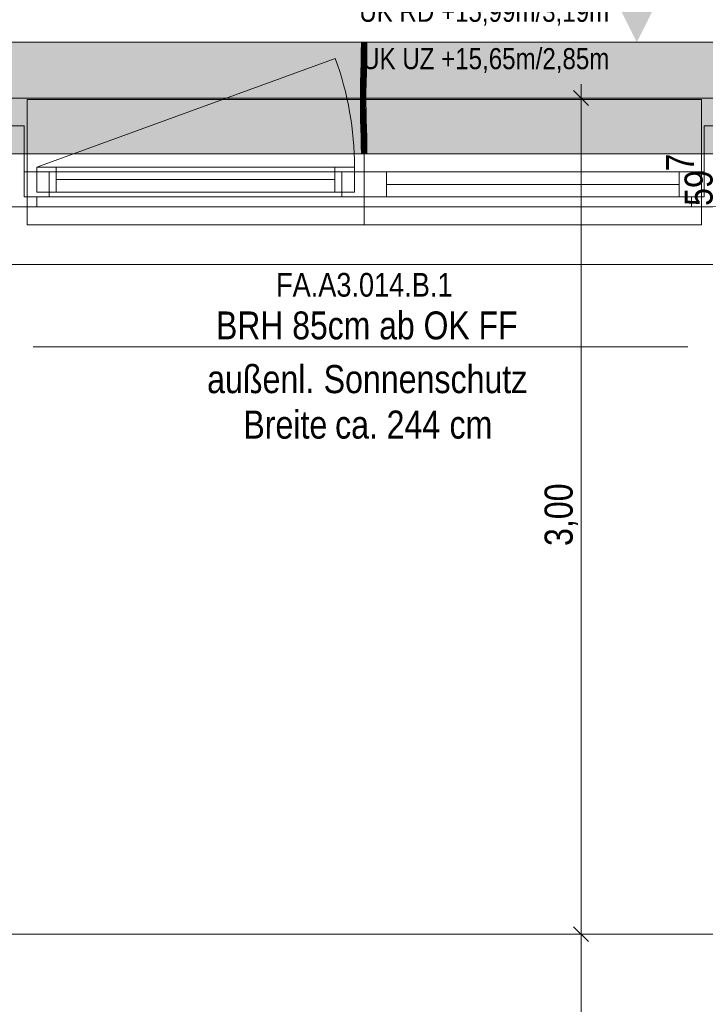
# Model space of a CAD drawing. Extents: x -620 to 300, y 62 to 1112.
# Tile 43 of 71: x -68 to -19, y 545 to 615. Entities that reach past the tile are written whole.
import ezdxf
from ezdxf.lldxf.tags import DXFTag

# ---------------------------------------------------------------- set-up
doc = ezdxf.new("R2010")
doc.units = 0
doc.layers.get('0').update_dxf_attribs({"lineweight": 13})
for name, color, linetype, lineweight, true_color in [('00_Beschriftung UZ', 3, 'Continuous', 13, 0x00ff00), ('30 -33 Aussenwände- 7 Fassade_ Elemente', 7, 'Continuous', 9, 0x00aacc), ('30 -35 Decken- 1 Konstruktion-Träger- Stahlbeton', 7, 'grob-A06GA1998I', 13, 0x33aa00), ('70 -72 Beschriftung- 1 Beschriftung allgemein', 7, 'Continuous', 9, 0xff6633), ('70 -76 Bemaßung- 2 Allgemein', 7, 'Continuous', 5, 0x6666cc), ('E_Leerrohr 20', 7, 'Continuous', 13, 0xcc0099), ('E_Leerrohr 20-Shading', 7, 'Continuous', 13, 0xcc0099), ('iwb_Schraffur_Unterzug', 7, 'Continuous', 5, 0xffffcc)]:
    doc.layers.add(name, color=color, linetype=linetype, lineweight=lineweight, true_color=true_color)
doc.layers.add('70 -71 Achsen- 1 Gebäudeachsen', color=7, linetype='STRICHPUNKT2-A06GA19A8I', lineweight=18)
doc.styles.get("Standard").update_dxf_attribs({"font": 'ARIALN.TTF'})
tags = doc.linetypes.add('grob-A06GA1998I', pattern=[14, 3, -8, 3]).pattern_tags.tags
tags[8:9] = [DXFTag(74, 4), DXFTag(75, 0), DXFTag(340, '0'), DXFTag(46, 0.0), DXFTag(50, 0.0), DXFTag(44, 0.0), DXFTag(45, 0.0)]
tags[6:7] = [DXFTag(74, 4), DXFTag(75, 0), DXFTag(340, '0'), DXFTag(46, 0.0), DXFTag(50, 0.0), DXFTag(44, 0.0), DXFTag(45, 0.0)]
tags[4:5] = [DXFTag(74, 4), DXFTag(75, 0), DXFTag(340, '0'), DXFTag(46, 0.0), DXFTag(50, 0.0), DXFTag(44, 0.0), DXFTag(45, 0.0)]
tags = doc.linetypes.add('STRICHPUNKT2', pattern=[12.7, 6.35, -3.175, 0, -3.175]).pattern_tags.tags
tags[10:11] = [DXFTag(74, 4), DXFTag(75, 0), DXFTag(340, '0'), DXFTag(46, 0.0), DXFTag(50, 0.0), DXFTag(44, 0.0), DXFTag(45, 0.0)]
tags[8:9] = [DXFTag(74, 4), DXFTag(75, 0), DXFTag(340, '0'), DXFTag(46, 0.0), DXFTag(50, 0.0), DXFTag(44, 0.0), DXFTag(45, 0.0)]
tags[6:7] = [DXFTag(74, 4), DXFTag(75, 0), DXFTag(340, '0'), DXFTag(46, 0.0), DXFTag(50, 0.0), DXFTag(44, 0.0), DXFTag(45, 0.0)]
tags[4:5] = [DXFTag(74, 4), DXFTag(75, 0), DXFTag(340, '0'), DXFTag(46, 0.0), DXFTag(50, 0.0), DXFTag(44, 0.0), DXFTag(45, 0.0)]
tags = doc.linetypes.add('STRICHPUNKT2-A06GA19A8I', pattern=[12.7, 6.35, -3.175, 0, -3.175]).pattern_tags.tags
tags[10:11] = [DXFTag(74, 4), DXFTag(75, 0), DXFTag(340, '0'), DXFTag(46, 0.0), DXFTag(50, 0.0), DXFTag(44, 0.0), DXFTag(45, 0.0)]
tags[8:9] = [DXFTag(74, 4), DXFTag(75, 0), DXFTag(340, '0'), DXFTag(46, 0.0), DXFTag(50, 0.0), DXFTag(44, 0.0), DXFTag(45, 0.0)]
tags[6:7] = [DXFTag(74, 4), DXFTag(75, 0), DXFTag(340, '0'), DXFTag(46, 0.0), DXFTag(50, 0.0), DXFTag(44, 0.0), DXFTag(45, 0.0)]
tags[4:5] = [DXFTag(74, 4), DXFTag(75, 0), DXFTag(340, '0'), DXFTag(46, 0.0), DXFTag(50, 0.0), DXFTag(44, 0.0), DXFTag(45, 0.0)]

# ---------------------------------------------------------------- blocks, each defined once
blk = doc.blocks.new('Shading-A06GA1878I', base_point=(-43.538, 610.71))
at = {"layer": 'E_Leerrohr 20-Shading', "color": 224, "true_color": 0x8d0069}
for points in [[(-43.819, 613.614), (-43.877, 613.614), (-43.825, 612.891), (-43.884, 612.892)], [(-43.522, 613.614), (-43.536, 613.614), (-43.53, 612.886), (-43.542, 612.887)], [(-43.488, 612.886), (-43.477, 613.614), (-43.53, 612.886), (-43.522, 613.614)], [(-43.484, 612.886), (-43.477, 613.614), (-43.488, 612.886)], [(-43.825, 612.891), (-43.884, 612.892), (-43.842, 612.167), (-43.899, 612.169)], [(-43.84, 612.167), (-43.825, 612.891), (-43.842, 612.167)], [(-43.53, 612.886), (-43.542, 612.887), (-43.55, 612.16), (-43.558, 612.161)], [(-43.55, 612.16), (-43.534, 612.16), (-43.53, 612.886), (-43.512, 612.886)], [(-43.534, 612.16), (-43.514, 612.159), (-43.512, 612.886), (-43.488, 612.886)], [(-43.499, 612.159), (-43.484, 612.886), (-43.514, 612.159), (-43.488, 612.886)], [(-43.842, 612.167), (-43.899, 612.169), (-43.865, 611.443), (-43.919, 611.444)], [(-43.865, 611.443), (-43.861, 611.443), (-43.842, 612.167), (-43.84, 612.167)], [(-43.861, 611.443), (-43.86, 611.443), (-43.84, 612.167)], [(-43.55, 612.16), (-43.558, 612.161), (-43.575, 611.435), (-43.577, 611.435)], [(-43.55, 612.16), (-43.575, 611.435), (-43.549, 612.16), (-43.572, 611.435)], [(-43.572, 611.435), (-43.561, 611.435), (-43.549, 612.16), (-43.534, 612.16)], [(-43.561, 611.435), (-43.548, 611.435), (-43.534, 612.16), (-43.514, 612.159)], [(-43.519, 611.434), (-43.499, 612.159), (-43.548, 611.435), (-43.514, 612.159)], [(-43.938, 610.719), (-43.873, 611.169), (-43.919, 611.444), (-43.865, 611.443)], [(-43.888, 610.718), (-43.882, 610.848), (-43.938, 610.719), (-43.873, 611.169)], [(-43.879, 610.718), (-43.866, 611.217), (-43.888, 610.718)], [(-43.873, 611.169), (-43.882, 610.848), (-43.867, 611.207), (-43.869, 611.153)], [(-43.865, 611.443), (-43.873, 611.169), (-43.861, 611.443), (-43.867, 611.207)], [(-43.869, 611.153), (-43.866, 611.217), (-43.867, 611.207)], [(-43.867, 611.207), (-43.866, 611.217), (-43.861, 611.443), (-43.86, 611.443)], [(-43.584, 611.174), (-43.596, 610.711), (-43.583, 611.064), (-43.594, 610.711)], [(-43.575, 611.435), (-43.584, 611.174), (-43.572, 611.435), (-43.583, 611.064)], [(-43.575, 611.435), (-43.577, 611.435), (-43.584, 611.174)], [(-43.583, 611.064), (-43.582, 610.868), (-43.572, 611.435), (-43.561, 611.435)], [(-43.582, 610.868), (-43.58, 610.711), (-43.561, 611.435), (-43.548, 611.435)], [(-43.538, 610.71), (-43.519, 611.434), (-43.58, 610.711), (-43.548, 611.435)], [(-43.888, 610.718), (-43.938, 610.719), (-43.912, 609.991), (-43.951, 609.992)], [(-43.893, 609.991), (-43.879, 610.718), (-43.912, 609.991), (-43.888, 610.718)], [(-43.607, 609.988), (-43.587, 610.711), (-43.61, 609.988), (-43.594, 610.711)], [(-43.594, 610.711), (-43.596, 610.711), (-43.61, 609.988)], [(-43.603, 609.988), (-43.58, 610.711), (-43.607, 609.988), (-43.587, 610.711)], [(-43.602, 609.988), (-43.58, 610.711), (-43.593, 610.316)], [(-43.602, 609.988), (-43.551, 609.987), (-43.58, 610.711), (-43.538, 610.71)], [(-43.594, 610.711), (-43.587, 610.711), (-43.583, 611.064), (-43.582, 610.868)], [(-43.587, 610.711), (-43.58, 610.711), (-43.582, 610.868)], [(-43.914, 609.63), (-43.912, 609.991), (-43.953, 609.631), (-43.951, 609.992)], [(-43.896, 609.264), (-43.893, 609.991), (-43.917, 609.264), (-43.912, 609.991)], [(-43.606, 609.625), (-43.603, 609.988), (-43.611, 609.625), (-43.607, 609.988)], [(-43.611, 609.625), (-43.607, 609.988), (-43.611, 609.625), (-43.61, 609.988)], [(-43.606, 609.625), (-43.553, 609.624), (-43.602, 609.988), (-43.551, 609.987)], [(-43.606, 609.625), (-43.602, 609.988), (-43.606, 609.698)], [(-43.602, 609.988), (-43.603, 609.988), (-43.606, 609.698)], [(-43.603, 609.988), (-43.602, 609.988), (-43.593, 610.316)], [(-43.917, 609.264), (-43.914, 609.63), (-43.954, 609.264), (-43.953, 609.631)], [(-43.917, 609.264), (-43.954, 609.264), (-43.903, 608.654), (-43.946, 608.653)], [(-43.888, 608.654), (-43.896, 609.264), (-43.903, 608.654), (-43.917, 609.264)], [(-43.613, 609.265), (-43.61, 609.265), (-43.612, 609.463), (-43.61, 609.325)], [(-43.611, 609.625), (-43.612, 609.463), (-43.606, 609.625), (-43.61, 609.325)], [(-43.612, 609.463), (-43.611, 609.625), (-43.611, 609.625)], [(-43.61, 609.265), (-43.609, 609.265), (-43.61, 609.325)], [(-43.595, 608.659), (-43.609, 609.265), (-43.605, 608.659), (-43.61, 609.265)], [(-43.609, 609.265), (-43.554, 609.266), (-43.606, 609.625), (-43.553, 609.624)], [(-43.547, 608.66), (-43.554, 609.266), (-43.595, 608.659), (-43.609, 609.265)], [(-43.903, 608.654), (-43.946, 608.653), (-43.878, 608.044), (-43.932, 608.042)], [(-43.873, 608.044), (-43.888, 608.654), (-43.878, 608.044), (-43.903, 608.654)], [(-43.595, 608.659), (-43.605, 608.659), (-43.57, 608.052), (-43.59, 608.052)], [(-43.532, 608.053), (-43.547, 608.66), (-43.57, 608.052), (-43.595, 608.659)], [(-43.932, 608.042), (-43.91, 607.875), (-43.878, 608.044), (-43.869, 607.875)], [(-43.91, 607.875), (-43.932, 608.042), (-43.927, 607.875)], [(-43.913, 607.434), (-43.855, 607.435), (-43.927, 607.875), (-43.91, 607.875)], [(-43.91, 607.875), (-43.855, 607.435), (-43.869, 607.875), (-43.866, 607.806)], [(-43.866, 607.806), (-43.873, 608.044), (-43.878, 608.044)], [(-43.561, 607.878), (-43.57, 608.052), (-43.585, 607.877), (-43.59, 608.052)], [(-43.539, 607.445), (-43.561, 607.878), (-43.572, 607.444), (-43.585, 607.877)], [(-43.527, 607.878), (-43.532, 608.053), (-43.561, 607.878), (-43.57, 608.052)], [(-43.539, 607.445), (-43.514, 607.445), (-43.561, 607.878), (-43.527, 607.878)], [(-43.855, 607.435), (-43.913, 607.434), (-43.837, 606.827), (-43.896, 606.826)], [(-43.539, 607.445), (-43.572, 607.444), (-43.509, 606.836), (-43.555, 606.834)], [(-43.496, 606.836), (-43.514, 607.445), (-43.509, 606.836), (-43.539, 607.445)], [(-43.837, 606.827), (-43.896, 606.826), (-43.825, 606.22), (-43.883, 606.219)], [(-43.825, 606.22), (-43.883, 606.219), (-43.823, 605.614), (-43.877, 605.614)], [(-43.824, 606.22), (-43.837, 606.827), (-43.825, 606.22), (-43.837, 606.827)], [(-43.819, 605.614), (-43.824, 606.22), (-43.823, 605.614), (-43.825, 606.22)], [(-43.509, 606.836), (-43.555, 606.834), (-43.486, 606.225), (-43.541, 606.224)], [(-43.477, 605.614), (-43.486, 606.225), (-43.536, 605.614), (-43.541, 606.224)], [(-43.483, 606.225), (-43.496, 606.836), (-43.486, 606.225), (-43.509, 606.836)], [(-43.477, 605.614), (-43.483, 606.225), (-43.486, 606.225)]]:
    blk.add_solid(points, dxfattribs=at)
at = {"layer": 'E_Leerrohr 20-Shading', "color": 222, "true_color": 0xc40093}
for points in [[(-43.712, 613.614), (-43.819, 613.614), (-43.712, 612.889), (-43.825, 612.891)], [(-43.684, 612.889), (-43.677, 613.614), (-43.712, 612.889), (-43.712, 613.614)], [(-43.677, 613.614), (-43.684, 612.889), (-43.679, 612.889)], [(-43.673, 612.889), (-43.677, 613.614), (-43.679, 612.889)], [(-43.542, 612.887), (-43.536, 613.614), (-43.673, 612.889), (-43.677, 613.614)], [(-43.78, 612.89), (-43.825, 612.891), (-43.777, 612.166), (-43.84, 612.167)], [(-43.717, 612.164), (-43.712, 612.889), (-43.777, 612.166), (-43.78, 612.89)], [(-43.699, 612.164), (-43.684, 612.889), (-43.717, 612.164), (-43.712, 612.889)], [(-43.684, 612.889), (-43.699, 612.164), (-43.694, 612.164)], [(-43.684, 612.164), (-43.679, 612.889), (-43.694, 612.164), (-43.684, 612.889)], [(-43.662, 612.163), (-43.673, 612.889), (-43.684, 612.164), (-43.679, 612.889)], [(-43.558, 612.161), (-43.542, 612.887), (-43.662, 612.163), (-43.673, 612.889)], [(-43.777, 612.166), (-43.84, 612.167), (-43.776, 611.441), (-43.86, 611.443)], [(-43.776, 611.441), (-43.732, 611.439), (-43.777, 612.166), (-43.72, 612.164)], [(-43.732, 611.439), (-43.723, 611.439), (-43.72, 612.164), (-43.717, 612.164)], [(-43.719, 611.439), (-43.699, 612.164), (-43.723, 611.439), (-43.717, 612.164)], [(-43.694, 612.164), (-43.699, 612.164), (-43.707, 611.439), (-43.719, 611.439)], [(-43.689, 611.438), (-43.684, 612.164), (-43.707, 611.439), (-43.694, 612.164)], [(-43.648, 611.437), (-43.662, 612.163), (-43.689, 611.438), (-43.684, 612.164)], [(-43.577, 611.435), (-43.558, 612.161), (-43.648, 611.437), (-43.662, 612.163)], [(-43.866, 611.217), (-43.879, 610.718), (-43.857, 610.717)], [(-43.86, 611.443), (-43.866, 611.217), (-43.776, 611.441), (-43.775, 611.358)], [(-43.775, 611.358), (-43.866, 611.217), (-43.775, 610.859)], [(-43.857, 610.717), (-43.774, 610.715), (-43.866, 611.217), (-43.775, 610.859)], [(-43.776, 611.441), (-43.775, 611.358), (-43.732, 611.439), (-43.732, 611.426)], [(-43.732, 611.426), (-43.775, 611.358), (-43.743, 610.734), (-43.775, 610.859)], [(-43.738, 610.714), (-43.723, 611.439), (-43.743, 610.734), (-43.732, 611.426)], [(-43.723, 611.439), (-43.738, 610.714), (-43.726, 611.175)], [(-43.726, 611.175), (-43.738, 610.714), (-43.723, 611.175), (-43.734, 610.714)], [(-43.734, 610.714), (-43.72, 610.714), (-43.723, 611.175), (-43.712, 611.175)], [(-43.732, 611.426), (-43.723, 611.439), (-43.732, 611.439)], [(-43.726, 611.175), (-43.719, 611.439), (-43.723, 611.439)], [(-43.726, 611.175), (-43.712, 611.175), (-43.719, 611.439), (-43.707, 611.439)], [(-43.72, 610.714), (-43.695, 610.713), (-43.712, 611.175), (-43.691, 611.175)], [(-43.712, 611.175), (-43.691, 611.175), (-43.707, 611.439), (-43.689, 611.438)], [(-43.695, 610.713), (-43.635, 610.712), (-43.691, 611.175), (-43.643, 611.174)], [(-43.643, 611.174), (-43.648, 611.437), (-43.691, 611.175), (-43.689, 611.438)], [(-43.584, 611.174), (-43.577, 611.435), (-43.643, 611.174), (-43.648, 611.437)], [(-43.635, 610.712), (-43.596, 610.711), (-43.643, 611.174), (-43.584, 611.174)], [(-43.857, 610.717), (-43.879, 610.718), (-43.847, 609.991), (-43.893, 609.991)], [(-43.847, 609.991), (-43.77, 609.99), (-43.857, 610.717), (-43.774, 610.715)], [(-43.775, 610.859), (-43.774, 610.715), (-43.743, 610.734), (-43.743, 610.714)], [(-43.774, 610.715), (-43.77, 609.99), (-43.743, 610.714), (-43.751, 609.99)], [(-43.751, 609.99), (-43.738, 610.714), (-43.743, 610.714)], [(-43.734, 610.714), (-43.738, 610.714), (-43.748, 609.99), (-43.751, 609.99)], [(-43.73, 609.989), (-43.72, 610.714), (-43.748, 609.99), (-43.734, 610.714)], [(-43.743, 610.714), (-43.738, 610.714), (-43.743, 610.734)], [(-43.699, 609.989), (-43.695, 610.713), (-43.73, 609.989), (-43.72, 610.714)], [(-43.625, 609.988), (-43.635, 610.712), (-43.699, 609.989), (-43.695, 610.713)], [(-43.625, 609.988), (-43.618, 609.988), (-43.635, 610.712), (-43.597, 610.711)], [(-43.618, 609.988), (-43.61, 609.988), (-43.597, 610.711), (-43.596, 610.711)], [(-43.847, 609.991), (-43.893, 609.991), (-43.845, 609.265), (-43.896, 609.264)], [(-43.847, 609.991), (-43.846, 609.629), (-43.77, 609.99), (-43.766, 609.628)], [(-43.77, 609.99), (-43.766, 609.628), (-43.751, 609.99), (-43.753, 609.628)], [(-43.735, 609.265), (-43.73, 609.989), (-43.753, 609.628), (-43.748, 609.99)], [(-43.748, 609.99), (-43.751, 609.99), (-43.753, 609.628)], [(-43.7, 609.462), (-43.699, 609.989), (-43.733, 609.461), (-43.73, 609.989)], [(-43.624, 609.463), (-43.625, 609.988), (-43.7, 609.462), (-43.699, 609.989)], [(-43.624, 609.463), (-43.61, 609.988), (-43.625, 609.988)], [(-43.624, 609.463), (-43.615, 609.463), (-43.61, 609.988), (-43.611, 609.625)], [(-43.845, 609.265), (-43.896, 609.264), (-43.85, 608.654), (-43.888, 608.654)], [(-43.85, 608.654), (-43.748, 608.656), (-43.845, 609.265), (-43.761, 609.265)], [(-43.846, 609.629), (-43.845, 609.265), (-43.766, 609.628), (-43.761, 609.265)], [(-43.762, 609.628), (-43.766, 609.628), (-43.758, 609.265), (-43.761, 609.265)], [(-43.753, 609.628), (-43.762, 609.628), (-43.754, 609.265), (-43.758, 609.265)], [(-43.761, 609.265), (-43.748, 608.656), (-43.758, 609.265), (-43.747, 608.656)], [(-43.747, 608.656), (-43.754, 609.265), (-43.758, 609.265)], [(-43.735, 609.265), (-43.753, 609.628), (-43.754, 609.265)], [(-43.735, 609.265), (-43.754, 609.265), (-43.733, 608.657), (-43.747, 608.656)], [(-43.735, 609.265), (-43.7, 609.265), (-43.733, 609.461), (-43.7, 609.462)], [(-43.698, 608.657), (-43.7, 609.265), (-43.733, 608.657), (-43.735, 609.265)], [(-43.7, 609.462), (-43.623, 609.369), (-43.624, 609.463)], [(-43.7, 609.462), (-43.7, 609.265), (-43.623, 609.369), (-43.625, 609.265)], [(-43.7, 609.265), (-43.698, 608.657), (-43.625, 609.265), (-43.626, 609.239)], [(-43.626, 609.239), (-43.698, 608.657), (-43.641, 608.658)], [(-43.623, 609.265), (-43.626, 609.239), (-43.637, 608.658), (-43.641, 608.658)], [(-43.623, 609.265), (-43.637, 608.658), (-43.624, 609.129)], [(-43.637, 608.658), (-43.628, 608.659), (-43.624, 609.129)], [(-43.628, 608.659), (-43.62, 609.265), (-43.624, 609.129)], [(-43.62, 609.265), (-43.628, 608.659), (-43.613, 609.265), (-43.618, 608.659)], [(-43.626, 609.239), (-43.623, 609.265), (-43.625, 609.265)], [(-43.625, 609.265), (-43.623, 609.265), (-43.623, 609.369)], [(-43.624, 609.463), (-43.623, 609.265), (-43.615, 609.463), (-43.62, 609.265)], [(-43.62, 609.265), (-43.623, 609.265), (-43.624, 609.129)], [(-43.62, 609.265), (-43.613, 609.265), (-43.615, 609.463), (-43.612, 609.463)], [(-43.618, 608.659), (-43.605, 608.659), (-43.613, 609.265)], [(-43.615, 609.463), (-43.612, 609.463), (-43.611, 609.625)], [(-43.85, 608.654), (-43.888, 608.654), (-43.861, 608.044), (-43.873, 608.044)], [(-43.861, 608.044), (-43.732, 608.048), (-43.85, 608.654), (-43.748, 608.656)], [(-43.732, 608.048), (-43.747, 608.656), (-43.748, 608.656)], [(-43.733, 608.657), (-43.747, 608.656), (-43.728, 608.048), (-43.732, 608.048)], [(-43.693, 608.049), (-43.698, 608.657), (-43.728, 608.048), (-43.733, 608.657)], [(-43.693, 608.049), (-43.656, 608.05), (-43.698, 608.657), (-43.637, 608.658)], [(-43.656, 608.05), (-43.639, 608.05), (-43.637, 608.658), (-43.628, 608.659)], [(-43.59, 608.052), (-43.605, 608.659), (-43.639, 608.05), (-43.628, 608.659)], [(-43.861, 608.044), (-43.873, 608.044), (-43.866, 607.806)], [(-43.866, 607.806), (-43.714, 607.439), (-43.864, 607.875), (-43.727, 607.877)], [(-43.714, 607.439), (-43.866, 607.806), (-43.855, 607.435)], [(-43.727, 607.877), (-43.732, 608.048), (-43.864, 607.875), (-43.861, 608.044)], [(-43.728, 608.048), (-43.732, 608.048), (-43.727, 607.877)], [(-43.688, 607.44), (-43.693, 608.049), (-43.727, 607.877), (-43.728, 608.048)], [(-43.688, 607.44), (-43.727, 607.877), (-43.714, 607.439)], [(-43.688, 607.44), (-43.675, 607.44), (-43.693, 608.049), (-43.656, 608.05)], [(-43.675, 607.44), (-43.652, 607.441), (-43.656, 608.05), (-43.639, 608.05)], [(-43.652, 607.441), (-43.59, 608.052), (-43.639, 608.05)], [(-43.652, 607.441), (-43.592, 607.443), (-43.59, 608.052), (-43.585, 607.877)], [(-43.592, 607.443), (-43.572, 607.444), (-43.585, 607.877)], [(-43.714, 607.439), (-43.855, 607.435), (-43.696, 606.831), (-43.837, 606.827)], [(-43.688, 607.44), (-43.714, 607.439), (-43.683, 606.831), (-43.696, 606.831)], [(-43.675, 607.44), (-43.688, 607.44), (-43.685, 607.129)], [(-43.683, 606.831), (-43.675, 607.44), (-43.685, 607.129)], [(-43.683, 606.831), (-43.664, 606.832), (-43.675, 607.44), (-43.652, 607.441)], [(-43.664, 606.832), (-43.602, 606.833), (-43.652, 607.441), (-43.592, 607.443)], [(-43.602, 606.833), (-43.555, 606.834), (-43.592, 607.443), (-43.572, 607.444)], [(-43.828, 606.828), (-43.837, 606.827), (-43.824, 606.22)], [(-43.683, 606.222), (-43.696, 606.831), (-43.824, 606.22), (-43.828, 606.828)], [(-43.683, 606.222), (-43.824, 606.22), (-43.677, 605.614), (-43.819, 605.614)], [(-43.683, 606.831), (-43.696, 606.831), (-43.679, 606.222), (-43.683, 606.222)], [(-43.674, 606.222), (-43.664, 606.832), (-43.679, 606.222), (-43.683, 606.831)], [(-43.677, 605.614), (-43.679, 606.222), (-43.683, 606.222)], [(-43.677, 605.614), (-43.674, 606.222), (-43.679, 606.222)], [(-43.536, 605.614), (-43.541, 606.224), (-43.677, 605.614), (-43.674, 606.222)], [(-43.674, 606.222), (-43.611, 606.223), (-43.664, 606.832), (-43.602, 606.833)], [(-43.611, 606.223), (-43.541, 606.224), (-43.602, 606.833), (-43.555, 606.834)]]:
    blk.add_solid(points, dxfattribs=at)
blk = doc.blocks.new('Shading-A06GA1898I', base_point=(-43.677, 606.402))
at = {"layer": 'E_Leerrohr 20-Shading', "color": 224, "true_color": 0xae0082}
for points in [[(-43.677, 606.402), (-43.877, 606.402), (-43.677, 605.614), (-43.877, 605.614)], [(-43.477, 606.402), (-43.677, 606.402), (-43.477, 605.614), (-43.677, 605.614)], [(-43.742, 605.614), (-44.007, 605.614), (-43.742, 605.602), (-44.007, 605.602)], [(-43.677, 605.602), (-43.677, 605.614), (-43.742, 605.602), (-43.742, 605.614)], [(-43.347, 605.614), (-43.677, 605.614), (-43.347, 605.602), (-43.677, 605.602)]]:
    blk.add_solid(points, dxfattribs=at)
blk = doc.blocks.new('Shading-A06GA18B8I', base_point=(-43.877, 612.826))
at = {"layer": 'E_Leerrohr 20-Shading', "color": 224, "true_color": 0xae0082}
for points in [[(-44.007, 613.626), (-44.007, 613.614), (-43.742, 613.626), (-43.742, 613.614)], [(-43.877, 612.826), (-43.677, 612.826), (-43.877, 613.614), (-43.677, 613.614)], [(-43.742, 613.614), (-43.677, 613.614), (-43.742, 613.626), (-43.677, 613.626)], [(-43.677, 613.614), (-43.347, 613.614), (-43.677, 613.626), (-43.347, 613.626)], [(-43.677, 612.826), (-43.477, 612.826), (-43.677, 613.614), (-43.477, 613.614)]]:
    blk.add_solid(points, dxfattribs=at)
blk = doc.blocks.new('Referenz-A06GA19C8I')
at = {"layer": '00_Beschriftung UZ', "color": 0, "lineweight": -2}
for points in [[(-25.448, 616.284), (-24.116, 613.614), (-22.778, 616.283)], [(-25.448, 610.943), (-24.116, 613.614), (-22.778, 610.945)]]:
    blk.add_solid(points, dxfattribs=at)
at = {"layer": '30 -33 Aussenwände- 7 Fassade_ Elemente', "color": 0, "linetype": 'Continuous', "lineweight": -2, "ltscale": 0.13}
for p, q in [((-121.676, 613.614), (34.324, 613.614)), ((-70.476, 607.614), (-68.076, 607.614)), ((-68.076, 607.614), (-68.076, 602.514)), ((-19.276, 602.514), (-19.276, 607.614)), ((-19.276, 607.614), (-16.876, 607.614)), ((-68.076, 602.514), (-68.076, 604.314)), ((-68.076, 602.514), (-68.076, 604.314)), ((-68.076, 604.314), (-43.676, 604.314)), ((-68.076, 604.314), (-66.276, 604.314)), ((-67.176, 604.664), (-65.776, 604.664)), ((-67.176, 604.664), (-44.376, 604.664)), ((-67.176, 602.864), (-67.176, 604.664)), ((-67.176, 602.864), (-67.176, 604.664)), ((-66.276, 604.314), (-66.276, 602.514)), ((-65.776, 604.664), (-65.776, 602.864)), ((-45.776, 604.664), (-44.376, 604.664)), ((-45.776, 602.864), (-45.776, 604.664)), ((-45.276, 602.514), (-45.276, 604.314)), ((-45.276, 604.314), (-43.676, 604.314)), ((-44.376, 604.664), (-44.376, 602.864)), ((-44.376, 604.664), (-44.376, 602.864)), ((-43.676, 604.314), (-43.676, 602.514)), ((-43.676, 604.314), (-42.076, 604.314)), ((-43.676, 604.314), (-19.276, 604.314)), ((-43.676, 602.514), (-43.676, 604.314)), ((-42.076, 604.314), (-42.076, 602.514)), ((-21.076, 604.314), (-19.276, 604.314)), ((-21.076, 602.514), (-21.076, 604.314)), ((-19.276, 604.314), (-19.276, 602.514)), ((-19.276, 604.314), (-19.276, 602.514)), ((-45.776, 603.764), (-65.776, 603.764)), ((-42.076, 603.414), (-21.076, 603.414)), ((-65.776, 602.864), (-67.176, 602.864)), ((-44.376, 602.864), (-67.176, 602.864)), ((-44.376, 602.864), (-45.776, 602.864)), ((-66.276, 602.514), (-68.076, 602.514)), ((-43.676, 602.514), (-68.076, 602.514)), ((-68.076, 602.514), (-67.176, 602.514)), ((-67.176, 602.514), (-67.176, 601.814)), ((-43.676, 602.514), (-45.276, 602.514)), ((-19.276, 602.514), (-43.676, 602.514)), ((-42.076, 602.514), (-43.676, 602.514)), ((-19.276, 602.514), (-21.076, 602.514)), ((-20.176, 601.814), (-20.176, 602.514)), ((-20.176, 602.514), (-19.276, 602.514)), ((31.024, 601.814), (-448.376, 601.814)), ((-67.176, 601.814), (-71.376, 601.814)), ((-15.976, 601.814), (-20.176, 601.814)), ((37.424, 597.674), (-124.776, 597.674))]:
    blk.add_line(p, q, dxfattribs=at)
at = {"layer": '30 -33 Aussenwände- 7 Fassade_ Elemente', "color": 0, "linetype": 'grob-A06GA1998I', "lineweight": -2, "ltscale": 0.13}
blk.add_line((-67.176, 604.664), (-45.751, 612.462), dxfattribs=at)
at = {"layer": '30 -33 Aussenwände- 7 Fassade_ Elemente', "color": 0, "lineweight": -2}
for p, q in [((-67.876, 609.514), (-67.876, 604.314)), ((-43.676, 609.514), (-67.876, 609.514)), ((-43.676, 609.514), (-43.676, 604.314)), ((-19.476, 609.514), (-43.676, 609.514)), ((-19.476, 604.314), (-19.476, 609.514)), ((-66.276, 604.314), (-67.876, 604.314)), ((-67.876, 604.314), (-67.876, 602.514)), ((-67.176, 604.664), (-65.776, 604.664)), ((-67.176, 604.664), (-67.176, 602.864)), ((-66.276, 602.514), (-66.276, 604.314)), ((-65.776, 602.864), (-65.776, 604.664)), ((-65.776, 604.664), (-45.776, 604.664)), ((-45.776, 602.864), (-45.776, 604.664)), ((-45.776, 604.664), (-44.376, 604.664)), ((-45.276, 602.514), (-45.276, 604.314)), ((-45.276, 604.314), (-43.676, 604.314)), ((-44.376, 604.664), (-44.376, 602.864)), ((-43.676, 604.314), (-43.676, 602.514)), ((-42.076, 604.314), (-43.676, 604.314)), ((-42.076, 604.314), (-42.076, 602.514)), ((-42.076, 604.314), (-21.076, 604.314)), ((-21.076, 604.314), (-19.476, 604.314)), ((-21.076, 604.314), (-21.076, 602.514)), ((-19.476, 604.314), (-19.476, 602.514)), ((-45.776, 603.764), (-65.776, 603.764)), ((-42.076, 603.414), (-21.076, 603.414)), ((-65.776, 602.864), (-67.176, 602.864)), ((-45.776, 602.864), (-65.776, 602.864)), ((-44.376, 602.864), (-45.776, 602.864)), ((-67.876, 600.514), (-67.876, 602.514)), ((-67.876, 602.514), (-66.276, 602.514)), ((-45.276, 602.514), (-66.276, 602.514)), ((-43.676, 602.514), (-45.276, 602.514)), ((-43.676, 602.514), (-42.076, 602.514)), ((-43.676, 600.514), (-43.676, 602.514)), ((-21.076, 602.514), (-42.076, 602.514)), ((-19.476, 602.514), (-21.076, 602.514)), ((-19.476, 602.514), (-19.476, 600.514)), ((-43.676, 600.514), (-67.876, 600.514)), ((-19.476, 600.514), (-43.676, 600.514))]:
    blk.add_line(p, q, dxfattribs=at)
at = {"layer": '30 -33 Aussenwände- 7 Fassade_ Elemente', "color": 0, "linetype": 'grob-A06GA1998I', "lineweight": -2, "ltscale": 0.13}
blk.add_ellipse((-67.176, 604.664), major_axis=(22.8, 0), ratio=1, start_param=0, end_param=0.349066, dxfattribs=at)
at = {"layer": '30 -35 Decken- 1 Konstruktion-Träger- Stahlbeton', "color": 0, "lineweight": -2}
for p, q in [((-452.176, 613.614), (34.824, 613.614)), ((-452.176, 605.614), (34.824, 605.614))]:
    blk.add_line(p, q, dxfattribs=at)
at = {"layer": '70 -71 Achsen- 1 Gebäudeachsen', "color": 0, "linetype": 'STRICHPUNKT2-A06GA19A8I', "lineweight": -2, "ltscale": 0.13}
for p, q in [((-539.606, 609.614), (74.639, 609.614)), ((-539.606, 549.614), (74.639, 549.614))]:
    blk.add_line(p, q, dxfattribs=at)
at = {"layer": '70 -72 Beschriftung- 1 Beschriftung allgemein', "color": 0, "linetype": 'Continuous', "lineweight": -2, "ltscale": 0.13}
blk.add_line((-67.44, 591.752), (-20.44, 591.752), dxfattribs=at)
at = {"layer": '70 -76 Bemaßung- 2 Allgemein', "color": 0, "linetype": 'Continuous', "lineweight": -2, "ltscale": 0.13}
for p, q in [((-28.116, 610.614), (-28.116, 608.553)), ((-28.647, 610.144), (-27.586, 609.083)), ((-25.616, 609.614), (-29.116, 609.614)), ((-28.116, 550.674), (-28.116, 608.553)), ((-28.116, 548.614), (-28.116, 550.674)), ((-28.116, 550.614), (-28.116, 548.553)), ((-27.586, 549.083), (-28.647, 550.144)), ((-28.647, 550.144), (-27.586, 549.083)), ((-25.616, 549.614), (-29.116, 549.614)), ((-25.616, 549.614), (-29.116, 549.614)), ((-28.116, 385.674), (-28.116, 548.553))]:
    blk.add_line(p, q, dxfattribs=at)
at = {"layer": '00_Beschriftung UZ', "color": 0, "linetype": 'Continuous', "lineweight": -2, "ltscale": 0.13, "char_height": 1.51033, "attachment_point": 1}
for s, insert in [('{\\fArial Narrow;UK RD +15,99m/3,19m}', (-44.027, 616.595)), ('{\\fArial Narrow;UK UZ +15,65m/2,85m}', (-43.823, 613.197))]:
    blk.add_mtext(s, dxfattribs=dict(at, insert=insert))
at = {"layer": '30 -33 Aussenwände- 7 Fassade_ Elemente', "color": 0, "linetype": 'ByBlock', "lineweight": -2, "ltscale": 0.13, "insert": (-54.312, 594.299), "char_height": 2, "attachment_point": 1}
blk.add_mtext('{\\fArial Narrow;BRH 85cm ab OK FF}', dxfattribs=at)
at = {"layer": '70 -72 Beschriftung- 1 Beschriftung allgemein', "color": 0, "linetype": 'Continuous', "lineweight": -2, "ltscale": 0.13, "attachment_point": 1}
for s, insert, char_height in [('{\\fArial Narrow;FA.A3.014.B.1}', (-50.004, 597.063), 1.7), ('{\\fArial Narrow;außenl.}', (-54.948, 590.453), 2.01377), ('{\\fArial Narrow;Sonnenschutz}', (-46.588, 590.453), 2.01377), ('{\\fArial Narrow;Breite}', (-52.351, 587.19), 2.01377), ('{\\fArial Narrow;244}', (-42.07, 587.19), 2.01377), ('{\\fArial Narrow;ca.}', (-45.765, 587.19), 2.01377), ('{\\fArial Narrow;cm}', (-37.556, 587.19), 2.01377)]:
    blk.add_mtext(s, dxfattribs=dict(at, insert=insert, char_height=char_height))
at = {"layer": '70 -76 Bemaßung- 2 Allgemein', "color": 0, "linetype": 'Continuous', "lineweight": -2, "ltscale": 0.13, "char_height": 2.01377, "attachment_point": 1, "rotation": 90}
for s, insert in [('{\\fArial Narrow;7}', (-22.028, 604.346)), ('{\\fArial Narrow;59}', (-20.686, 601.872)), ('{\\fArial Narrow;3,00}', (-30.732, 577.469))]:
    blk.add_mtext(s, dxfattribs=dict(at, insert=insert))
blk = doc.blocks.new('Referenz-A06GA19E8I')
at = {"layer": 'iwb_Schraffur_Unterzug', "linetype": 'Continuous', "ltscale": 0.13}
for points in [[(-539.606, 613.614), (74.639, 613.614), (74.639, 609.468)], [(-539.606, 613.614), (74.639, 609.468), (-539.606, 611.96)], [(-539.606, 611.96), (74.639, 609.468), (74.639, 605.614)], [(-539.606, 611.96), (74.639, 605.614), (-539.606, 605.614)]]:
    blk.add_solid(points, dxfattribs=at)
blk = doc.blocks.new('Enddeckel-A06GA1JM8I')
at = {"color": 0, "linetype": 'ByBlock', "lineweight": -2, "ltscale": 0.13}
for p, q in [((-44.007, 613.626), (-44.007, 613.614)), ((-44.007, 613.626), (-43.814, 613.626)), ((-44.007, 613.614), (-43.814, 613.614)), ((-43.877, 613.614), (-43.877, 612.826)), ((-43.877, 613.614), (-43.76, 613.614)), ((-43.814, 613.626), (-43.541, 613.626)), ((-43.814, 613.614), (-43.541, 613.614)), ((-43.76, 613.614), (-43.595, 613.614)), ((-43.595, 613.614), (-43.477, 613.614)), ((-43.541, 613.626), (-43.347, 613.626)), ((-43.541, 613.614), (-43.347, 613.614)), ((-43.477, 612.826), (-43.477, 613.614)), ((-43.347, 613.614), (-43.347, 613.626)), ((-43.877, 612.826), (-43.76, 612.826)), ((-43.76, 612.826), (-43.595, 612.826)), ((-43.595, 612.826), (-43.477, 612.826))]:
    blk.add_line(p, q, dxfattribs=at)
at = {"color": 0, "linetype": 'STRICHPUNKT2', "lineweight": 5, "ltscale": 0.13}
blk.add_line((-43.677, 613.614), (-43.677, 612.826), dxfattribs=at)
blk = doc.blocks.new('Flexrohr-A06GA1JS8I')
at = {"color": 0, "linetype": 'ByBlock', "lineweight": -2, "ltscale": 0.13}
for p, q in [((-43.877, 613.614), (-43.884, 612.892)), ((-43.877, 613.614), (-43.477, 613.614)), ((-43.477, 613.614), (-43.484, 612.886)), ((-43.884, 612.892), (-43.899, 612.169)), ((-43.873, 612.817), (-43.497, 612.811)), ((-43.869, 613.215), (-43.493, 613.212)), ((-43.484, 612.886), (-43.499, 612.159)), ((-43.899, 612.169), (-43.919, 611.444)), ((-43.891, 612.019), (-43.515, 612.009)), ((-43.882, 612.418), (-43.506, 612.41)), ((-43.499, 612.159), (-43.519, 611.434)), ((-43.919, 611.444), (-43.938, 610.719)), ((-43.912, 611.219), (-43.537, 611.209)), ((-43.902, 611.619), (-43.526, 611.609)), ((-43.519, 611.434), (-43.538, 610.71)), ((-43.938, 610.719), (-43.951, 609.992)), ((-43.923, 610.819), (-43.547, 610.81)), ((-43.538, 610.71), (-43.551, 609.987)), ((-43.951, 609.992), (-43.954, 609.264)), ((-43.939, 610.017), (-43.563, 610.012)), ((-43.931, 610.418), (-43.555, 610.411)), ((-43.551, 609.987), (-43.554, 609.266)), ((-43.954, 609.264), (-43.946, 608.653)), ((-43.942, 609.214), (-43.566, 609.215)), ((-43.941, 609.615), (-43.565, 609.614)), ((-43.554, 609.266), (-43.547, 608.66)), ((-43.946, 608.653), (-43.932, 608.042)), ((-43.937, 608.812), (-43.561, 608.817)), ((-43.929, 608.41), (-43.553, 608.419)), ((-43.547, 608.66), (-43.532, 608.053)), ((-43.932, 608.042), (-43.913, 607.434)), ((-43.919, 608.01), (-43.543, 608.02)), ((-43.907, 607.61), (-43.531, 607.62)), ((-43.532, 608.053), (-43.514, 607.445)), ((-43.913, 607.434), (-43.896, 606.826)), ((-43.895, 607.21), (-43.519, 607.22)), ((-43.514, 607.445), (-43.496, 606.836)), ((-43.896, 606.826), (-43.883, 606.219)), ((-43.884, 606.811), (-43.508, 606.82)), ((-43.883, 606.219), (-43.877, 605.614)), ((-43.875, 606.412), (-43.499, 606.419)), ((-43.496, 606.836), (-43.483, 606.225)), ((-43.483, 606.225), (-43.477, 605.614)), ((-43.877, 605.614), (-43.477, 605.614)), ((-43.869, 606.013), (-43.493, 606.017)), ((-43.865, 605.615), (-43.489, 605.615))]:
    blk.add_line(p, q, dxfattribs=at)
blk = doc.blocks.new('Enddeckel-A06GA1L68I')
at = {"color": 0, "linetype": 'ByBlock', "lineweight": -2, "ltscale": 0.13}
for p, q in [((-43.877, 606.402), (-43.877, 605.614)), ((-43.76, 606.402), (-43.877, 606.402)), ((-43.595, 606.402), (-43.76, 606.402)), ((-43.477, 606.402), (-43.595, 606.402)), ((-43.477, 605.614), (-43.477, 606.402)), ((-44.007, 605.614), (-44.007, 605.602)), ((-43.814, 605.614), (-44.007, 605.614)), ((-43.814, 605.602), (-44.007, 605.602)), ((-43.76, 605.614), (-43.877, 605.614)), ((-43.541, 605.614), (-43.814, 605.614)), ((-43.541, 605.602), (-43.814, 605.602)), ((-43.595, 605.614), (-43.76, 605.614)), ((-43.477, 605.614), (-43.595, 605.614)), ((-43.347, 605.614), (-43.541, 605.614)), ((-43.347, 605.602), (-43.541, 605.602)), ((-43.347, 605.602), (-43.347, 605.614))]:
    blk.add_line(p, q, dxfattribs=at)
at = {"color": 0, "linetype": 'STRICHPUNKT2', "lineweight": 5, "ltscale": 0.13}
blk.add_line((-43.677, 605.614), (-43.677, 606.402), dxfattribs=at)

msp = doc.modelspace()

# ---------------------------------------------------------------- block references
at = {"color": 8, "lineweight": 13, "ltscale": 0.13, "true_color": 0x808080}
msp.add_blockref('Referenz-A06GA19C8I', (0, 0), dxfattribs=at)
at = {"color": 8, "lineweight": 25, "ltscale": 0.25, "true_color": 0x808080}
msp.add_blockref('Referenz-A06GA19E8I', (0, 0), dxfattribs=at)
at = {"layer": 'E_Leerrohr 20'}
for name, p in [('Shading-A06GA18B8I', (-43.877, 612.826)), ('Shading-A06GA1878I', (-43.538, 610.71)), ('Shading-A06GA1898I', (-43.677, 606.402))]:
    msp.add_blockref(name, p, dxfattribs=at)
at = {"layer": 'E_Leerrohr 20', "ltscale": 0.13}
for name in ['Enddeckel-A06GA1JM8I', 'Flexrohr-A06GA1JS8I', 'Enddeckel-A06GA1L68I']:
    msp.add_blockref(name, (0, 0), dxfattribs=at)

doc.saveas('drawing.dxf')
